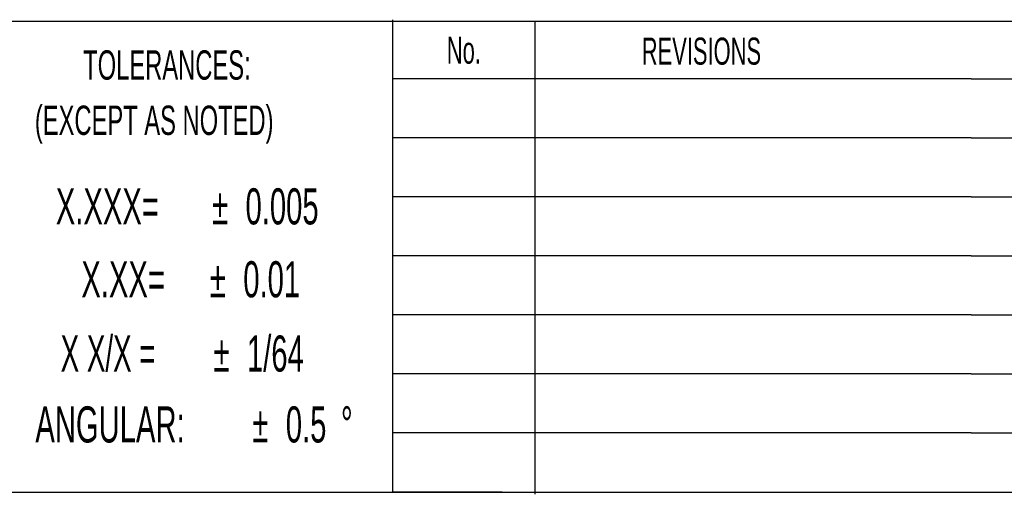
# Model space of a CAD drawing. Header units: inches. Extents: x 0.5 to 10.5, y 0.2 to 8.2.
# Tile 2 of 50: x 3.6 to 5.8, y 0.2 to 1.3. Entities that reach past the tile are written whole.
import ezdxf

# ---------------------------------------------------------------- set-up
doc = ezdxf.new("R2010")
doc.units = ezdxf.units.IN
doc.header["$MEASUREMENT"] = 0
for name, color, linetype in [('BORDERA', 7, 'Continuous'), ('DIMENTION', 7, 'Continuous'), ('SLD-0', 7, 'Continuous')]:
    doc.layers.add(name, color=color, linetype=linetype)
doc.styles.add('SLDTEXTSTYLE1', font='TXT', dxfattribs={"width": 0.605})
doc.styles.add('SLDTEXTSTYLE2', font='TXT', dxfattribs={"width": 0.575})

# ---------------------------------------------------------------- blocks, each defined once
blk = doc.blocks.new('SW_NOTE_1')
at = {"layer": 'DIMENTION', "color": 0, "char_height": 0.08, "attachment_point": 1, "style": 'SLDTEXTSTYLE1'}
for s, insert in [('%%p', (0.4808, 0.1028)), ('ANGULAR:', (0, 0.1028)), ('0.5', (0.555, 0.1028)), ('%%d', (0.6772, 0.1028))]:
    blk.add_mtext(s, dxfattribs=dict(at, insert=insert))
blk = doc.blocks.new('SW_NOTE_2')
at = {"layer": 'SLD-0', "color": 0, "char_height": 0.08, "attachment_point": 1, "style": 'SLDTEXTSTYLE1'}
for s, insert in [('%%p', (0.3463, 0.1028)), ('X.XXX=', (0, 0.1028)), ('0.005', (0.4204, 0.1028))]:
    blk.add_mtext(s, dxfattribs=dict(at, insert=insert))
blk = doc.blocks.new('SW_NOTE_3')
at = {"layer": 'SLD-0', "color": 0, "char_height": 0.08, "attachment_point": 1, "style": 'SLDTEXTSTYLE1'}
for s, insert in [('%%p', (0.2847, 0.1028)), ('X.XX=', (0, 0.1028)), ('0.01', (0.3588, 0.1028))]:
    blk.add_mtext(s, dxfattribs=dict(at, insert=insert))
blk = doc.blocks.new('SW_NOTE_4')
at = {"layer": 'SLD-0', "color": 0, "char_height": 0.08, "attachment_point": 1}
for s, insert, style in [('X X/X =', (0, 0.1028), 'SLDTEXTSTYLE2'), ('%%p', (0.3388, 0.1028), 'SLDTEXTSTYLE1'), ('1/64', (0.4129, 0.1028), 'SLDTEXTSTYLE1')]:
    blk.add_mtext(s, dxfattribs=dict(at, insert=insert, style=style))

msp = doc.modelspace()

# ---------------------------------------------------------------- linework, layer by layer
at = {"layer": 'BORDERA', "color": 7, "linetype": 'Continuous'}
for p, q in [((4.4081, 1.2962), (4.4081, 0.25)), ((4.7235, 1.2913), (4.7235, 0.245)), ((4.6508, 1.1655), (4.4081, 1.1655)), ((5.69, 1.1655), (4.6508, 1.1655)), ((5.69, 1.1655), (6.6811, 1.1655)), ((4.6508, 1.0347), (4.4081, 1.0347)), ((5.69, 1.0347), (4.6508, 1.0347)), ((5.69, 1.0347), (6.6811, 1.0347)), ((4.6508, 0.9039), (4.4081, 0.9039)), ((5.69, 0.9039), (4.6508, 0.9039)), ((5.69, 0.9039), (6.6811, 0.9039)), ((4.6508, 0.7731), (4.4081, 0.7731)), ((5.69, 0.7731), (4.6508, 0.7731)), ((5.69, 0.7731), (6.6811, 0.7731)), ((4.6508, 0.6423), (4.4081, 0.6423)), ((5.69, 0.6423), (4.6508, 0.6423)), ((5.69, 0.6423), (6.6811, 0.6423)), ((4.6508, 0.5116), (4.4081, 0.5116)), ((5.69, 0.5116), (4.6508, 0.5116)), ((5.69, 0.5116), (4.6701, 0.5116)), ((5.69, 0.5116), (6.6811, 0.5116)), ((4.6508, 0.3808), (4.4081, 0.3808)), ((5.69, 0.3808), (4.6508, 0.3808)), ((5.69, 0.3808), (6.6811, 0.3808)), ((0.5, 0.25), (10.5, 0.25)), ((4.4081, 0.25), (10.5, 0.25)), ((4.6508, 0.25), (4.4081, 0.25)), ((4.6508, 0.25), (6.6811, 0.25))]:
    msp.add_line(p, q, dxfattribs=at)
at = {"layer": 'DIMENTION', "color": 7, "linetype": 'Continuous'}
msp.add_line((10.5, 1.2924), (0.5, 1.2924), dxfattribs=at)

# ---------------------------------------------------------------- block references
at = {"layer": 'DIMENTION'}
msp.add_blockref('SW_NOTE_1', (3.6164, 0.337), dxfattribs=at)
at = {"layer": 'SLD-0'}
for name, p in [('SW_NOTE_2', (3.6617, 0.82)), ('SW_NOTE_3', (3.7183, 0.6585)), ('SW_NOTE_4', (3.6724, 0.494))]:
    msp.add_blockref(name, p, dxfattribs=at)

# ---------------------------------------------------------------- texts
at = {"layer": 'SLD-0', "style": 'SLDTEXTSTYLE1'}
for s, insert, char_height, attachment_point in [('No.', (4.5659, 1.2589), 0.06, 2), ('REVISIONS', (5.0923, 1.2566), 0.06, 2), ('TOLERANCES:', (3.7224, 1.2284), 0.065, 1), ('(EXCEPT AS NOTED)', (3.6153, 1.106), 0.065, 1)]:
    msp.add_mtext(s, dxfattribs=dict(at, insert=insert, char_height=char_height, attachment_point=attachment_point))

doc.saveas('drawing.dxf')
